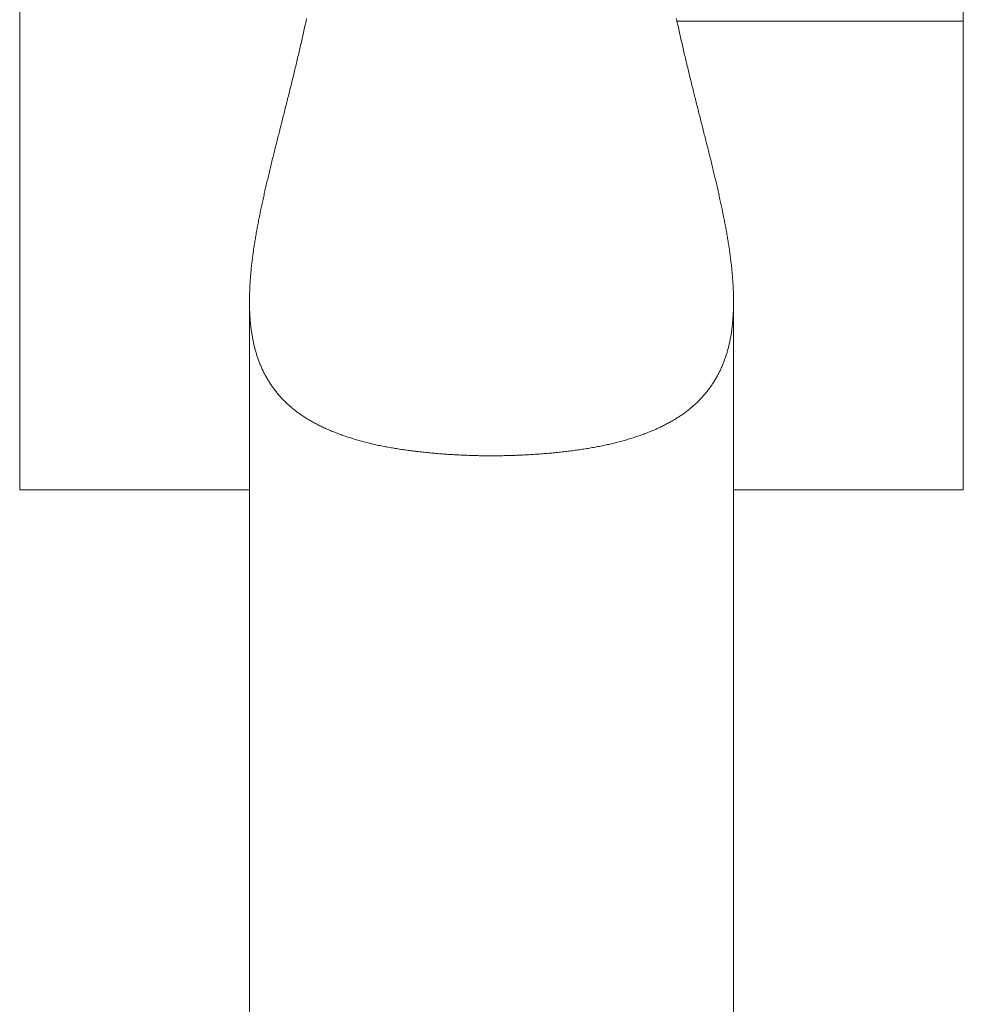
# Model space of a CAD drawing. Header units: millimetres. Extents: x 204754 to 499005, y -178579 to -103222.
# Tile 79 of 178: x 267032 to 267102, y -131184 to -131111. Entities that reach past the tile are written whole.
import ezdxf

# ---------------------------------------------------------------- set-up
doc = ezdxf.new("R2010")
doc.units = ezdxf.units.MM
doc.header["$MEASUREMENT"] = 0
doc.layers.get('0').update_dxf_attribs({"color": 252, "lineweight": 5})
doc.layers.add('P-SANR-FIXT_Nr_pióra__47', color=252, linetype='Continuous', lineweight=5)

# ---------------------------------------------------------------- blocks, each defined once
blk = doc.blocks.new('podkład 20251118')
at = {"layer": 'P-SANR-FIXT_Nr_pióra__47', "color": 252, "linetype": 'Continuous', "lineweight": 5}
for p, q in [((267031.78, -131145.698), (267031.78, -131054.269)), ((267101.96, -131054.269), (267101.96, -131145.698)), ((267101.96, -131054.269), (267101.96, -131110.853)), ((267053.121, -131110.651), (267053.079, -131110.853)), ((267080.662, -131110.853), (267080.62, -131110.651)), ((267031.78, -131110.853), (267031.78, -131145.698)), ((267052.945, -131111.459), (267052.972, -131111.338)), ((267052.972, -131111.338), (267052.999, -131111.217)), ((267052.999, -131111.217), (267053.026, -131111.096)), ((267053.026, -131111.096), (267053.052, -131110.974)), ((267053.052, -131110.974), (267053.079, -131110.853)), ((267101.96, -131110.853), (267080.662, -131110.853)), ((267080.662, -131110.853), (267080.688, -131110.974)), ((267080.688, -131110.974), (267080.715, -131111.096)), ((267080.715, -131111.096), (267080.742, -131111.217)), ((267080.742, -131111.217), (267080.768, -131111.338)), ((267080.768, -131111.338), (267080.795, -131111.459)), ((267101.96, -131145.698), (267101.96, -131110.853)), ((267052.783, -131112.183), (267052.81, -131112.062)), ((267052.81, -131112.062), (267052.837, -131111.942)), ((267052.837, -131111.942), (267052.864, -131111.822)), ((267052.864, -131111.822), (267052.891, -131111.701)), ((267052.891, -131111.701), (267052.918, -131111.58)), ((267052.918, -131111.58), (267052.945, -131111.459)), ((267080.795, -131111.459), (267080.822, -131111.58)), ((267080.822, -131111.58), (267080.849, -131111.701)), ((267080.849, -131111.701), (267080.876, -131111.822)), ((267080.876, -131111.822), (267080.903, -131111.942)), ((267080.903, -131111.942), (267080.931, -131112.062)), ((267080.931, -131112.062), (267080.958, -131112.183)), ((267052.617, -131112.901), (267052.645, -131112.782)), ((267052.645, -131112.782), (267052.673, -131112.662)), ((267052.673, -131112.662), (267052.7, -131112.543)), ((267052.7, -131112.543), (267052.728, -131112.423)), ((267052.728, -131112.423), (267052.755, -131112.303)), ((267052.755, -131112.303), (267052.783, -131112.183)), ((267080.958, -131112.183), (267080.985, -131112.303)), ((267080.985, -131112.303), (267081.013, -131112.423)), ((267081.013, -131112.423), (267081.04, -131112.543)), ((267081.04, -131112.543), (267081.068, -131112.662)), ((267081.068, -131112.662), (267081.096, -131112.782)), ((267081.096, -131112.782), (267081.123, -131112.901)), ((267052.449, -131113.615), (267052.477, -131113.497)), ((267052.477, -131113.497), (267052.505, -131113.378)), ((267052.505, -131113.378), (267052.533, -131113.259)), ((267052.533, -131113.259), (267052.561, -131113.14)), ((267052.561, -131113.14), (267052.589, -131113.021)), ((267052.589, -131113.021), (267052.617, -131112.901)), ((267081.123, -131112.901), (267081.151, -131113.021)), ((267081.151, -131113.021), (267081.179, -131113.14)), ((267081.179, -131113.14), (267081.207, -131113.259)), ((267081.207, -131113.259), (267081.235, -131113.378)), ((267081.235, -131113.378), (267081.263, -131113.497)), ((267081.263, -131113.497), (267081.291, -131113.615)), ((267052.251, -131114.443), (267052.279, -131114.325)), ((267052.279, -131114.325), (267052.308, -131114.207)), ((267052.308, -131114.207), (267052.336, -131114.089)), ((267052.336, -131114.089), (267052.365, -131113.971)), ((267052.365, -131113.971), (267052.393, -131113.852)), ((267052.393, -131113.852), (267052.421, -131113.734)), ((267052.421, -131113.734), (267052.449, -131113.615)), ((267081.291, -131113.615), (267081.319, -131113.734)), ((267081.319, -131113.734), (267081.348, -131113.852)), ((267081.348, -131113.852), (267081.376, -131113.971)), ((267081.376, -131113.971), (267081.404, -131114.089)), ((267081.404, -131114.089), (267081.433, -131114.207)), ((267081.433, -131114.207), (267081.461, -131114.325)), ((267081.461, -131114.325), (267081.489, -131114.443)), ((267052.079, -131115.147), (267052.108, -131115.03)), ((267052.108, -131115.03), (267052.137, -131114.913)), ((267052.137, -131114.913), (267052.165, -131114.795)), ((267052.165, -131114.795), (267052.194, -131114.678)), ((267052.194, -131114.678), (267052.222, -131114.56)), ((267052.222, -131114.56), (267052.251, -131114.443)), ((267081.489, -131114.443), (267081.518, -131114.56)), ((267081.518, -131114.56), (267081.547, -131114.678)), ((267081.547, -131114.678), (267081.575, -131114.795)), ((267081.575, -131114.795), (267081.604, -131114.913)), ((267081.604, -131114.913), (267081.632, -131115.03)), ((267081.632, -131115.03), (267081.661, -131115.147)), ((267051.907, -131115.846), (267051.936, -131115.73)), ((267051.936, -131115.73), (267051.964, -131115.614)), ((267051.964, -131115.614), (267051.993, -131115.497)), ((267051.993, -131115.497), (267052.022, -131115.38)), ((267052.022, -131115.38), (267052.051, -131115.264)), ((267052.051, -131115.264), (267052.079, -131115.147)), ((267081.661, -131115.147), (267081.69, -131115.264)), ((267081.69, -131115.264), (267081.718, -131115.38)), ((267081.718, -131115.38), (267081.747, -131115.497)), ((267081.747, -131115.497), (267081.776, -131115.614)), ((267081.776, -131115.614), (267081.805, -131115.73)), ((267081.805, -131115.73), (267081.834, -131115.846)), ((267051.733, -131116.542), (267051.762, -131116.426)), ((267051.762, -131116.426), (267051.791, -131116.311)), ((267051.791, -131116.311), (267051.82, -131116.195)), ((267051.82, -131116.195), (267051.849, -131116.079)), ((267051.849, -131116.079), (267051.878, -131115.963)), ((267051.878, -131115.963), (267051.907, -131115.846)), ((267081.834, -131115.846), (267081.863, -131115.963)), ((267081.863, -131115.963), (267081.891, -131116.079)), ((267081.891, -131116.079), (267081.92, -131116.195)), ((267081.92, -131116.195), (267081.949, -131116.311)), ((267081.949, -131116.311), (267081.978, -131116.426)), ((267081.978, -131116.426), (267082.007, -131116.542)), ((267051.531, -131117.348), (267051.56, -131117.233)), ((267051.56, -131117.233), (267051.589, -131117.118)), ((267051.589, -131117.118), (267051.618, -131117.003)), ((267051.618, -131117.003), (267051.647, -131116.888)), ((267051.647, -131116.888), (267051.676, -131116.773)), ((267051.676, -131116.773), (267051.705, -131116.657)), ((267051.705, -131116.657), (267051.733, -131116.542)), ((267082.007, -131116.542), (267082.036, -131116.657)), ((267082.036, -131116.657), (267082.065, -131116.773)), ((267082.065, -131116.773), (267082.094, -131116.888)), ((267082.094, -131116.888), (267082.123, -131117.003)), ((267082.123, -131117.003), (267082.152, -131117.118)), ((267082.152, -131117.118), (267082.181, -131117.233)), ((267082.181, -131117.233), (267082.209, -131117.348)), ((267051.358, -131118.034), (267051.387, -131117.92)), ((267051.387, -131117.92), (267051.415, -131117.806)), ((267051.415, -131117.806), (267051.444, -131117.691)), ((267051.444, -131117.691), (267051.473, -131117.577)), ((267051.473, -131117.577), (267051.502, -131117.462)), ((267051.502, -131117.462), (267051.531, -131117.348)), ((267082.209, -131117.348), (267082.238, -131117.462)), ((267082.238, -131117.462), (267082.267, -131117.577)), ((267082.267, -131117.577), (267082.296, -131117.691)), ((267082.296, -131117.691), (267082.325, -131117.806)), ((267082.325, -131117.806), (267082.354, -131117.92)), ((267082.354, -131117.92), (267082.383, -131118.034)), ((267051.156, -131118.829), (267051.185, -131118.716)), ((267051.185, -131118.716), (267051.214, -131118.603)), ((267051.214, -131118.603), (267051.242, -131118.489)), ((267051.242, -131118.489), (267051.271, -131118.375)), ((267051.271, -131118.375), (267051.3, -131118.262)), ((267051.3, -131118.262), (267051.329, -131118.148)), ((267051.329, -131118.148), (267051.358, -131118.034)), ((267082.383, -131118.034), (267082.412, -131118.148)), ((267082.412, -131118.148), (267082.44, -131118.262)), ((267082.44, -131118.262), (267082.469, -131118.375)), ((267082.469, -131118.375), (267082.498, -131118.489)), ((267082.498, -131118.489), (267082.527, -131118.603)), ((267082.527, -131118.603), (267082.555, -131118.716)), ((267082.555, -131118.716), (267082.584, -131118.829)), ((267050.985, -131119.506), (267051.014, -131119.394)), ((267051.014, -131119.394), (267051.042, -131119.281)), ((267051.042, -131119.281), (267051.071, -131119.168)), ((267051.071, -131119.168), (267051.099, -131119.055)), ((267051.099, -131119.055), (267051.128, -131118.942)), ((267051.128, -131118.942), (267051.156, -131118.829)), ((267082.584, -131118.829), (267082.613, -131118.942)), ((267082.613, -131118.942), (267082.641, -131119.055)), ((267082.641, -131119.055), (267082.67, -131119.168)), ((267082.67, -131119.168), (267082.698, -131119.281)), ((267082.698, -131119.281), (267082.727, -131119.394)), ((267082.727, -131119.394), (267082.755, -131119.506)), ((267050.788, -131120.291), (267050.816, -131120.179)), ((267050.816, -131120.179), (267050.844, -131120.067)), ((267050.844, -131120.067), (267050.872, -131119.955)), ((267050.872, -131119.955), (267050.9, -131119.843)), ((267050.9, -131119.843), (267050.928, -131119.731)), ((267050.928, -131119.731), (267050.957, -131119.619)), ((267050.957, -131119.619), (267050.985, -131119.506)), ((267082.755, -131119.506), (267082.784, -131119.619)), ((267082.784, -131119.619), (267082.812, -131119.731)), ((267082.812, -131119.731), (267082.84, -131119.843)), ((267082.84, -131119.843), (267082.868, -131119.955)), ((267082.868, -131119.955), (267082.897, -131120.067)), ((267082.897, -131120.067), (267082.925, -131120.179)), ((267082.925, -131120.179), (267082.953, -131120.291)), ((267050.622, -131120.958), (267050.649, -131120.847)), ((267050.649, -131120.847), (267050.677, -131120.736)), ((267050.677, -131120.736), (267050.704, -131120.625)), ((267050.704, -131120.625), (267050.732, -131120.514)), ((267050.732, -131120.514), (267050.76, -131120.402)), ((267050.76, -131120.402), (267050.788, -131120.291)), ((267082.953, -131120.291), (267082.98, -131120.402)), ((267082.98, -131120.402), (267083.008, -131120.514)), ((267083.008, -131120.514), (267083.036, -131120.625)), ((267083.036, -131120.625), (267083.064, -131120.736)), ((267083.064, -131120.736), (267083.091, -131120.847)), ((267083.091, -131120.847), (267083.119, -131120.958)), ((267050.432, -131121.73), (267050.459, -131121.62)), ((267050.459, -131121.62), (267050.486, -131121.51)), ((267050.486, -131121.51), (267050.513, -131121.4)), ((267050.513, -131121.4), (267050.54, -131121.29)), ((267050.54, -131121.29), (267050.567, -131121.179)), ((267050.567, -131121.179), (267050.594, -131121.069)), ((267050.594, -131121.069), (267050.622, -131120.958)), ((267083.119, -131120.958), (267083.146, -131121.069)), ((267083.146, -131121.069), (267083.173, -131121.179)), ((267083.173, -131121.179), (267083.2, -131121.29)), ((267083.2, -131121.29), (267083.228, -131121.4)), ((267083.228, -131121.4), (267083.255, -131121.51)), ((267083.255, -131121.51), (267083.281, -131121.62)), ((267083.281, -131121.62), (267083.308, -131121.73)), ((267050.274, -131122.386), (267050.3, -131122.277)), ((267050.3, -131122.277), (267050.327, -131122.168)), ((267050.327, -131122.168), (267050.353, -131122.059)), ((267050.353, -131122.059), (267050.379, -131121.949)), ((267050.379, -131121.949), (267050.406, -131121.84)), ((267050.406, -131121.84), (267050.432, -131121.73)), ((267083.308, -131121.73), (267083.335, -131121.84)), ((267083.335, -131121.84), (267083.361, -131121.949)), ((267083.361, -131121.949), (267083.388, -131122.059)), ((267083.388, -131122.059), (267083.414, -131122.168)), ((267083.414, -131122.168), (267083.44, -131122.277)), ((267083.44, -131122.277), (267083.466, -131122.386)), ((267050.096, -131123.145), (267050.121, -131123.037)), ((267050.121, -131123.037), (267050.147, -131122.929)), ((267050.147, -131122.929), (267050.172, -131122.821)), ((267050.172, -131122.821), (267050.197, -131122.712)), ((267050.197, -131122.712), (267050.223, -131122.604)), ((267050.223, -131122.604), (267050.249, -131122.495)), ((267050.249, -131122.495), (267050.274, -131122.386)), ((267083.466, -131122.386), (267083.492, -131122.495)), ((267083.492, -131122.495), (267083.518, -131122.604)), ((267083.518, -131122.604), (267083.543, -131122.712)), ((267083.543, -131122.712), (267083.569, -131122.821)), ((267083.569, -131122.821), (267083.594, -131122.929)), ((267083.594, -131122.929), (267083.619, -131123.037)), ((267083.619, -131123.037), (267083.644, -131123.145)), ((267049.926, -131123.896), (267049.95, -131123.789)), ((267049.95, -131123.789), (267049.974, -131123.682)), ((267049.974, -131123.682), (267049.998, -131123.575)), ((267049.998, -131123.575), (267050.022, -131123.468)), ((267050.022, -131123.468), (267050.047, -131123.36)), ((267050.047, -131123.36), (267050.072, -131123.253)), ((267050.072, -131123.253), (267050.096, -131123.145)), ((267083.644, -131123.145), (267083.669, -131123.253)), ((267083.669, -131123.253), (267083.694, -131123.36)), ((267083.694, -131123.36), (267083.718, -131123.468)), ((267083.718, -131123.468), (267083.742, -131123.575)), ((267083.742, -131123.575), (267083.767, -131123.682)), ((267083.767, -131123.682), (267083.791, -131123.789)), ((267083.791, -131123.789), (267083.814, -131123.896)), ((267049.764, -131124.639), (267049.787, -131124.533)), ((267049.787, -131124.533), (267049.81, -131124.427)), ((267049.81, -131124.427), (267049.833, -131124.321)), ((267049.833, -131124.321), (267049.856, -131124.215)), ((267049.856, -131124.215), (267049.879, -131124.109)), ((267049.879, -131124.109), (267049.902, -131124.002)), ((267049.902, -131124.002), (267049.926, -131123.896)), ((267083.814, -131123.896), (267083.838, -131124.002)), ((267083.838, -131124.002), (267083.861, -131124.109)), ((267083.861, -131124.109), (267083.885, -131124.215)), ((267083.885, -131124.215), (267083.908, -131124.321)), ((267083.908, -131124.321), (267083.931, -131124.427)), ((267083.931, -131124.427), (267083.953, -131124.533)), ((267083.953, -131124.533), (267083.976, -131124.639)), ((267049.613, -131125.373), (267049.634, -131125.269)), ((267049.634, -131125.269), (267049.655, -131125.164)), ((267049.655, -131125.164), (267049.676, -131125.059)), ((267049.676, -131125.059), (267049.698, -131124.955)), ((267049.698, -131124.955), (267049.72, -131124.849)), ((267049.72, -131124.849), (267049.742, -131124.744)), ((267049.742, -131124.744), (267049.764, -131124.639)), ((267083.976, -131124.639), (267083.998, -131124.744)), ((267083.998, -131124.744), (267084.02, -131124.849)), ((267084.02, -131124.849), (267084.042, -131124.955)), ((267084.042, -131124.955), (267084.064, -131125.059)), ((267084.064, -131125.059), (267084.085, -131125.164)), ((267084.085, -131125.164), (267084.107, -131125.269)), ((267084.107, -131125.269), (267084.128, -131125.373)), ((267049.472, -131126.099), (267049.491, -131125.996)), ((267049.491, -131125.996), (267049.511, -131125.892)), ((267049.511, -131125.892), (267049.531, -131125.789)), ((267049.531, -131125.789), (267049.551, -131125.685)), ((267049.551, -131125.685), (267049.571, -131125.581)), ((267049.571, -131125.581), (267049.592, -131125.477)), ((267049.592, -131125.477), (267049.613, -131125.373)), ((267084.128, -131125.373), (267084.149, -131125.477)), ((267084.149, -131125.477), (267084.169, -131125.581)), ((267084.169, -131125.581), (267084.19, -131125.685)), ((267084.19, -131125.685), (267084.21, -131125.789)), ((267084.21, -131125.789), (267084.23, -131125.892)), ((267084.23, -131125.892), (267084.249, -131125.996)), ((267084.249, -131125.996), (267084.269, -131126.099)), ((267049.343, -131126.816), (267049.36, -131126.714)), ((267049.36, -131126.714), (267049.378, -131126.612)), ((267049.378, -131126.612), (267049.396, -131126.51)), ((267049.396, -131126.51), (267049.415, -131126.407)), ((267049.415, -131126.407), (267049.434, -131126.305)), ((267049.434, -131126.305), (267049.452, -131126.202)), ((267049.452, -131126.202), (267049.472, -131126.099)), ((267084.269, -131126.099), (267084.288, -131126.202)), ((267084.288, -131126.202), (267084.307, -131126.305)), ((267084.307, -131126.305), (267084.326, -131126.407)), ((267084.326, -131126.407), (267084.344, -131126.51)), ((267084.344, -131126.51), (267084.362, -131126.612)), ((267084.362, -131126.612), (267084.38, -131126.714)), ((267084.38, -131126.714), (267084.398, -131126.816)), ((267049.227, -131127.524), (267049.242, -131127.424)), ((267049.242, -131127.424), (267049.258, -131127.323)), ((267049.258, -131127.323), (267049.275, -131127.222)), ((267049.275, -131127.222), (267049.291, -131127.121)), ((267049.291, -131127.121), (267049.308, -131127.019)), ((267049.308, -131127.019), (267049.325, -131126.918)), ((267049.325, -131126.918), (267049.343, -131126.816)), ((267084.398, -131126.816), (267084.415, -131126.918)), ((267084.415, -131126.918), (267084.432, -131127.019)), ((267084.432, -131127.019), (267084.449, -131127.121)), ((267084.449, -131127.121), (267084.466, -131127.222)), ((267084.466, -131127.222), (267084.482, -131127.323)), ((267084.482, -131127.323), (267084.498, -131127.424)), ((267084.498, -131127.424), (267084.514, -131127.524)), ((267049.112, -131128.324), (267049.125, -131128.224)), ((267049.125, -131128.224), (267049.139, -131128.125)), ((267049.139, -131128.125), (267049.153, -131128.025)), ((267049.153, -131128.025), (267049.167, -131127.925)), ((267049.167, -131127.925), (267049.181, -131127.825)), ((267049.181, -131127.825), (267049.196, -131127.725)), ((267049.196, -131127.725), (267049.211, -131127.625)), ((267049.211, -131127.625), (267049.227, -131127.524)), ((267084.514, -131127.524), (267084.529, -131127.625)), ((267084.529, -131127.625), (267084.544, -131127.725)), ((267084.544, -131127.725), (267084.559, -131127.825)), ((267084.559, -131127.825), (267084.574, -131127.925)), ((267084.574, -131127.925), (267084.588, -131128.025)), ((267084.588, -131128.025), (267084.602, -131128.125)), ((267084.602, -131128.125), (267084.615, -131128.224)), ((267084.615, -131128.224), (267084.629, -131128.324)), ((267049.028, -131129.014), (267049.039, -131128.916)), ((267049.039, -131128.916), (267049.05, -131128.818)), ((267049.05, -131128.818), (267049.062, -131128.719)), ((267049.062, -131128.719), (267049.074, -131128.621)), ((267049.074, -131128.621), (267049.086, -131128.522)), ((267049.086, -131128.522), (267049.099, -131128.423)), ((267049.099, -131128.423), (267049.112, -131128.324)), ((267084.629, -131128.324), (267084.642, -131128.423)), ((267084.642, -131128.423), (267084.654, -131128.522)), ((267084.654, -131128.522), (267084.667, -131128.621)), ((267084.667, -131128.621), (267084.679, -131128.719)), ((267084.679, -131128.719), (267084.69, -131128.818)), ((267084.69, -131128.818), (267084.702, -131128.916)), ((267084.702, -131128.916), (267084.713, -131129.014)), ((267048.952, -131129.793), (267048.961, -131129.697)), ((267048.961, -131129.697), (267048.969, -131129.6)), ((267048.969, -131129.6), (267048.978, -131129.502)), ((267048.978, -131129.502), (267048.987, -131129.405)), ((267048.987, -131129.405), (267048.997, -131129.308)), ((267048.997, -131129.308), (267049.007, -131129.21)), ((267049.007, -131129.21), (267049.017, -131129.112)), ((267049.017, -131129.112), (267049.028, -131129.014)), ((267084.713, -131129.014), (267084.723, -131129.112)), ((267084.723, -131129.112), (267084.734, -131129.21)), ((267084.734, -131129.21), (267084.744, -131129.308)), ((267084.744, -131129.308), (267084.753, -131129.405)), ((267084.753, -131129.405), (267084.762, -131129.502)), ((267084.762, -131129.502), (267084.771, -131129.6)), ((267084.771, -131129.6), (267084.78, -131129.697)), ((267084.78, -131129.697), (267084.788, -131129.793)), ((267048.906, -131130.466), (267048.911, -131130.371)), ((267048.911, -131130.371), (267048.917, -131130.275)), ((267048.917, -131130.275), (267048.923, -131130.179)), ((267048.923, -131130.179), (267048.93, -131130.083)), ((267048.93, -131130.083), (267048.937, -131129.986)), ((267048.937, -131129.986), (267048.945, -131129.89)), ((267048.945, -131129.89), (267048.952, -131129.793)), ((267084.788, -131129.793), (267084.796, -131129.89)), ((267084.796, -131129.89), (267084.803, -131129.986)), ((267084.803, -131129.986), (267084.81, -131130.083)), ((267084.81, -131130.083), (267084.817, -131130.179)), ((267084.817, -131130.179), (267084.823, -131130.275)), ((267084.823, -131130.275), (267084.829, -131130.371)), ((267084.829, -131130.371), (267084.835, -131130.466)), ((267048.876, -131131.226), (267048.878, -131131.132)), ((267048.878, -131131.132), (267048.881, -131131.037)), ((267048.881, -131131.037), (267048.884, -131130.942)), ((267048.884, -131130.942), (267048.887, -131130.847)), ((267048.887, -131130.847), (267048.891, -131130.752)), ((267048.891, -131130.752), (267048.896, -131130.657)), ((267048.896, -131130.657), (267048.9, -131130.562)), ((267048.9, -131130.562), (267048.906, -131130.466)), ((267084.835, -131130.466), (267084.84, -131130.562)), ((267084.84, -131130.562), (267084.845, -131130.657)), ((267084.845, -131130.657), (267084.849, -131130.752)), ((267084.849, -131130.752), (267084.853, -131130.847)), ((267084.853, -131130.847), (267084.857, -131130.942)), ((267084.857, -131130.942), (267084.86, -131131.037)), ((267084.86, -131131.037), (267084.863, -131131.132)), ((267084.863, -131131.132), (267084.865, -131131.226)), ((267048.87, -131131.602), (267048.871, -131131.508)), ((267048.87, -131131.695), (267048.87, -131131.602)), ((267048.87, -131131.695), (267048.87, -131711.695)), ((267048.87, -131131.78), (267048.87, -131131.695)), ((267048.871, -131131.865), (267048.87, -131131.78)), ((267048.871, -131131.508), (267048.872, -131131.414)), ((267048.872, -131131.95), (267048.871, -131131.865)), ((267048.872, -131131.414), (267048.874, -131131.32)), ((267048.874, -131131.32), (267048.876, -131131.226)), ((267084.865, -131131.226), (267084.867, -131131.32)), ((267084.867, -131131.32), (267084.868, -131131.414)), ((267084.868, -131131.414), (267084.869, -131131.508)), ((267084.869, -131131.508), (267084.87, -131131.602)), ((267084.87, -131131.864), (267084.869, -131131.948)), ((267084.87, -131131.602), (267084.87, -131131.695)), ((267084.87, -131131.695), (267084.87, -131711.695)), ((267084.87, -131131.695), (267084.87, -131131.78)), ((267084.87, -131131.78), (267084.87, -131131.864)), ((267048.873, -131132.034), (267048.872, -131131.95)), ((267048.875, -131132.117), (267048.873, -131132.034)), ((267048.877, -131132.201), (267048.875, -131132.117)), ((267048.879, -131132.284), (267048.877, -131132.201)), ((267048.882, -131132.367), (267048.879, -131132.284)), ((267048.885, -131132.449), (267048.882, -131132.367)), ((267048.889, -131132.532), (267048.885, -131132.449)), ((267048.893, -131132.614), (267048.889, -131132.532)), ((267048.897, -131132.695), (267048.893, -131132.614)), ((267084.848, -131132.609), (267084.844, -131132.69)), ((267084.852, -131132.527), (267084.848, -131132.609)), ((267084.856, -131132.445), (267084.852, -131132.527)), ((267084.859, -131132.363), (267084.856, -131132.445)), ((267084.861, -131132.281), (267084.859, -131132.363)), ((267084.864, -131132.198), (267084.861, -131132.281)), ((267084.866, -131132.115), (267084.864, -131132.198)), ((267084.867, -131132.032), (267084.866, -131132.115)), ((267084.869, -131131.948), (267084.867, -131132.032)), ((267048.902, -131132.777), (267048.897, -131132.695)), ((267048.907, -131132.858), (267048.902, -131132.777)), ((267048.913, -131132.938), (267048.907, -131132.858)), ((267048.919, -131133.019), (267048.913, -131132.938)), ((267048.925, -131133.099), (267048.919, -131133.019)), ((267048.932, -131133.179), (267048.925, -131133.099)), ((267048.939, -131133.259), (267048.932, -131133.179)), ((267048.946, -131133.338), (267048.939, -131133.259)), ((267048.954, -131133.417), (267048.946, -131133.338)), ((267084.796, -131133.329), (267084.788, -131133.408)), ((267084.803, -131133.25), (267084.796, -131133.329)), ((267084.81, -131133.171), (267084.803, -131133.25)), ((267084.817, -131133.091), (267084.81, -131133.171)), ((267084.823, -131133.012), (267084.817, -131133.091)), ((267084.829, -131132.932), (267084.823, -131133.012)), ((267084.834, -131132.851), (267084.829, -131132.932)), ((267084.839, -131132.771), (267084.834, -131132.851)), ((267084.844, -131132.69), (267084.839, -131132.771)), ((267048.963, -131133.495), (267048.954, -131133.417)), ((267048.972, -131133.574), (267048.963, -131133.495)), ((267048.981, -131133.652), (267048.972, -131133.574)), ((267048.991, -131133.73), (267048.981, -131133.652)), ((267049.001, -131133.807), (267048.991, -131133.73)), ((267049.011, -131133.885), (267049.001, -131133.807)), ((267049.022, -131133.961), (267049.011, -131133.885)), ((267049.034, -131134.038), (267049.022, -131133.961)), ((267049.046, -131134.114), (267049.034, -131134.038)), ((267084.709, -131134.026), (267084.698, -131134.102)), ((267084.721, -131133.949), (267084.709, -131134.026)), ((267084.732, -131133.873), (267084.721, -131133.949)), ((267084.742, -131133.796), (267084.732, -131133.873)), ((267084.752, -131133.719), (267084.742, -131133.796)), ((267084.761, -131133.641), (267084.752, -131133.719)), ((267084.771, -131133.564), (267084.761, -131133.641)), ((267084.779, -131133.486), (267084.771, -131133.564)), ((267084.788, -131133.408), (267084.779, -131133.486)), ((267049.058, -131134.19), (267049.046, -131134.114)), ((267049.071, -131134.266), (267049.058, -131134.19)), ((267049.084, -131134.342), (267049.071, -131134.266)), ((267049.098, -131134.417), (267049.084, -131134.342)), ((267049.112, -131134.492), (267049.098, -131134.417)), ((267049.126, -131134.566), (267049.112, -131134.492)), ((267049.142, -131134.641), (267049.126, -131134.566)), ((267049.157, -131134.715), (267049.142, -131134.641)), ((267049.173, -131134.788), (267049.157, -131134.715)), ((267049.189, -131134.862), (267049.173, -131134.788)), ((267084.572, -131134.773), (267084.555, -131134.846)), ((267084.588, -131134.7), (267084.572, -131134.773)), ((267084.603, -131134.626), (267084.588, -131134.7)), ((267084.618, -131134.552), (267084.603, -131134.626)), ((267084.632, -131134.477), (267084.618, -131134.552)), ((267084.646, -131134.403), (267084.632, -131134.477)), ((267084.66, -131134.328), (267084.646, -131134.403)), ((267084.673, -131134.253), (267084.66, -131134.328)), ((267084.685, -131134.177), (267084.673, -131134.253)), ((267084.698, -131134.102), (267084.685, -131134.177)), ((267049.206, -131134.935), (267049.189, -131134.862)), ((267049.224, -131135.008), (267049.206, -131134.935)), ((267049.242, -131135.08), (267049.224, -131135.008)), ((267049.26, -131135.153), (267049.242, -131135.08)), ((267049.279, -131135.225), (267049.26, -131135.153)), ((267049.298, -131135.296), (267049.279, -131135.225)), ((267049.318, -131135.368), (267049.298, -131135.296)), ((267049.338, -131135.439), (267049.318, -131135.368)), ((267049.359, -131135.51), (267049.338, -131135.439)), ((267049.38, -131135.58), (267049.359, -131135.51)), ((267084.387, -131135.493), (267084.366, -131135.563)), ((267084.408, -131135.422), (267084.387, -131135.493)), ((267084.428, -131135.351), (267084.408, -131135.422)), ((267084.448, -131135.28), (267084.428, -131135.351)), ((267084.467, -131135.208), (267084.448, -131135.28)), ((267084.486, -131135.136), (267084.467, -131135.208)), ((267084.504, -131135.064), (267084.486, -131135.136)), ((267084.521, -131134.992), (267084.504, -131135.064)), ((267084.539, -131134.919), (267084.521, -131134.992)), ((267084.555, -131134.846), (267084.539, -131134.919)), ((267049.402, -131135.65), (267049.38, -131135.58)), ((267049.424, -131135.72), (267049.402, -131135.65)), ((267049.447, -131135.79), (267049.424, -131135.72)), ((267049.47, -131135.86), (267049.447, -131135.79)), ((267049.494, -131135.929), (267049.47, -131135.86)), ((267049.519, -131135.998), (267049.494, -131135.929)), ((267049.543, -131136.066), (267049.519, -131135.998)), ((267049.569, -131136.135), (267049.543, -131136.066)), ((267049.595, -131136.203), (267049.569, -131136.135)), ((267049.621, -131136.27), (267049.595, -131136.203)), ((267049.648, -131136.338), (267049.621, -131136.27)), ((267084.126, -131136.253), (267084.099, -131136.321)), ((267084.153, -131136.186), (267084.126, -131136.253)), ((267084.178, -131136.117), (267084.153, -131136.186)), ((267084.204, -131136.049), (267084.178, -131136.117)), ((267084.228, -131135.98), (267084.204, -131136.049)), ((267084.253, -131135.912), (267084.228, -131135.98)), ((267084.276, -131135.842), (267084.253, -131135.912)), ((267084.3, -131135.773), (267084.276, -131135.842)), ((267084.322, -131135.703), (267084.3, -131135.773)), ((267084.344, -131135.633), (267084.322, -131135.703)), ((267084.366, -131135.563), (267084.344, -131135.633)), ((267049.675, -131136.405), (267049.648, -131136.338)), ((267049.703, -131136.472), (267049.675, -131136.405)), ((267049.732, -131136.538), (267049.703, -131136.472)), ((267049.761, -131136.605), (267049.732, -131136.538)), ((267049.791, -131136.671), (267049.761, -131136.605)), ((267049.821, -131136.737), (267049.791, -131136.671)), ((267049.851, -131136.802), (267049.821, -131136.737)), ((267049.883, -131136.867), (267049.851, -131136.802)), ((267049.914, -131136.932), (267049.883, -131136.867)), ((267049.947, -131136.997), (267049.914, -131136.932)), ((267049.979, -131137.061), (267049.947, -131136.997)), ((267083.801, -131136.982), (267083.769, -131137.046)), ((267083.834, -131136.917), (267083.801, -131136.982)), ((267083.865, -131136.852), (267083.834, -131136.917)), ((267083.897, -131136.786), (267083.865, -131136.852)), ((267083.927, -131136.721), (267083.897, -131136.786)), ((267083.957, -131136.655), (267083.927, -131136.721)), ((267083.987, -131136.589), (267083.957, -131136.655)), ((267084.016, -131136.522), (267083.987, -131136.589)), ((267084.044, -131136.455), (267084.016, -131136.522)), ((267084.072, -131136.388), (267084.044, -131136.455)), ((267084.099, -131136.321), (267084.072, -131136.388)), ((267050.013, -131137.125), (267049.979, -131137.061)), ((267050.047, -131137.189), (267050.013, -131137.125)), ((267050.081, -131137.253), (267050.047, -131137.189)), ((267050.117, -131137.316), (267050.081, -131137.253)), ((267050.152, -131137.379), (267050.117, -131137.316)), ((267050.189, -131137.442), (267050.152, -131137.379)), ((267050.225, -131137.504), (267050.189, -131137.442)), ((267050.263, -131137.567), (267050.225, -131137.504)), ((267050.301, -131137.628), (267050.263, -131137.567)), ((267050.339, -131137.69), (267050.301, -131137.628)), ((267050.378, -131137.751), (267050.339, -131137.69)), ((267050.418, -131137.812), (267050.378, -131137.751)), ((267083.371, -131137.737), (267083.332, -131137.798)), ((267083.41, -131137.676), (267083.371, -131137.737)), ((267083.449, -131137.615), (267083.41, -131137.676)), ((267083.486, -131137.553), (267083.449, -131137.615)), ((267083.524, -131137.49), (267083.486, -131137.553)), ((267083.56, -131137.428), (267083.524, -131137.49)), ((267083.596, -131137.365), (267083.56, -131137.428)), ((267083.632, -131137.302), (267083.596, -131137.365)), ((267083.667, -131137.238), (267083.632, -131137.302)), ((267083.701, -131137.175), (267083.667, -131137.238)), ((267083.735, -131137.111), (267083.701, -131137.175)), ((267083.769, -131137.046), (267083.735, -131137.111)), ((267050.458, -131137.873), (267050.418, -131137.812)), ((267050.499, -131137.933), (267050.458, -131137.873)), ((267050.541, -131137.994), (267050.499, -131137.933)), ((267050.583, -131138.053), (267050.541, -131137.994)), ((267050.625, -131138.113), (267050.583, -131138.053)), ((267050.668, -131138.172), (267050.625, -131138.113)), ((267050.712, -131138.231), (267050.668, -131138.172)), ((267050.756, -131138.289), (267050.712, -131138.231)), ((267050.801, -131138.347), (267050.756, -131138.289)), ((267050.847, -131138.405), (267050.801, -131138.347)), ((267050.893, -131138.463), (267050.847, -131138.405)), ((267050.939, -131138.52), (267050.893, -131138.463)), ((267082.86, -131138.448), (267082.814, -131138.505)), ((267082.906, -131138.391), (267082.86, -131138.448)), ((267082.951, -131138.333), (267082.906, -131138.391)), ((267082.996, -131138.275), (267082.951, -131138.333)), ((267083.04, -131138.216), (267082.996, -131138.275)), ((267083.083, -131138.158), (267083.04, -131138.216)), ((267083.126, -131138.099), (267083.083, -131138.158)), ((267083.168, -131138.039), (267083.126, -131138.099)), ((267083.21, -131137.98), (267083.168, -131138.039)), ((267083.251, -131137.919), (267083.21, -131137.98)), ((267083.292, -131137.859), (267083.251, -131137.919)), ((267083.332, -131137.798), (267083.292, -131137.859)), ((267050.986, -131138.577), (267050.939, -131138.52)), ((267051.034, -131138.633), (267050.986, -131138.577)), ((267051.082, -131138.689), (267051.034, -131138.633)), ((267051.131, -131138.745), (267051.082, -131138.689)), ((267051.181, -131138.8), (267051.131, -131138.745)), ((267051.231, -131138.856), (267051.181, -131138.8)), ((267051.282, -131138.91), (267051.231, -131138.856)), ((267051.333, -131138.965), (267051.282, -131138.91)), ((267051.385, -131139.019), (267051.333, -131138.965)), ((267051.437, -131139.072), (267051.385, -131139.019)), ((267051.49, -131139.125), (267051.437, -131139.072)), ((267051.544, -131139.178), (267051.49, -131139.125)), ((267051.598, -131139.231), (267051.544, -131139.178)), ((267082.159, -131139.216), (267082.104, -131139.268)), ((267082.213, -131139.163), (267082.159, -131139.216)), ((267082.266, -131139.11), (267082.213, -131139.163)), ((267082.319, -131139.057), (267082.266, -131139.11)), ((267082.371, -131139.003), (267082.319, -131139.057)), ((267082.423, -131138.95), (267082.371, -131139.003)), ((267082.474, -131138.895), (267082.423, -131138.95)), ((267082.524, -131138.841), (267082.474, -131138.895)), ((267082.574, -131138.786), (267082.524, -131138.841)), ((267082.623, -131138.73), (267082.574, -131138.786)), ((267082.672, -131138.674), (267082.623, -131138.73)), ((267082.72, -131138.618), (267082.672, -131138.674)), ((267082.767, -131138.562), (267082.72, -131138.618)), ((267082.814, -131138.505), (267082.767, -131138.562)), ((267051.653, -131139.283), (267051.598, -131139.231)), ((267051.709, -131139.335), (267051.653, -131139.283)), ((267051.765, -131139.386), (267051.709, -131139.335)), ((267051.821, -131139.437), (267051.765, -131139.386)), ((267051.878, -131139.487), (267051.821, -131139.437)), ((267051.936, -131139.537), (267051.878, -131139.487)), ((267051.995, -131139.587), (267051.936, -131139.537)), ((267052.053, -131139.637), (267051.995, -131139.587)), ((267052.113, -131139.685), (267052.053, -131139.637)), ((267052.173, -131139.734), (267052.113, -131139.685)), ((267052.234, -131139.782), (267052.173, -131139.734)), ((267052.295, -131139.83), (267052.234, -131139.782)), ((267052.357, -131139.877), (267052.295, -131139.83)), ((267052.42, -131139.924), (267052.357, -131139.877)), ((267052.483, -131139.971), (267052.42, -131139.924)), ((267081.341, -131139.911), (267081.278, -131139.957)), ((267081.403, -131139.864), (267081.341, -131139.911)), ((267081.465, -131139.816), (267081.403, -131139.864)), ((267081.526, -131139.768), (267081.465, -131139.816)), ((267081.586, -131139.72), (267081.526, -131139.768)), ((267081.646, -131139.671), (267081.586, -131139.72)), ((267081.706, -131139.622), (267081.646, -131139.671)), ((267081.765, -131139.573), (267081.706, -131139.622)), ((267081.823, -131139.523), (267081.765, -131139.573)), ((267081.88, -131139.473), (267081.823, -131139.523)), ((267081.937, -131139.422), (267081.88, -131139.473)), ((267081.993, -131139.371), (267081.937, -131139.422)), ((267082.049, -131139.32), (267081.993, -131139.371)), ((267082.104, -131139.268), (267082.049, -131139.32)), ((267052.547, -131140.017), (267052.483, -131139.971)), ((267052.611, -131140.063), (267052.547, -131140.017)), ((267052.676, -131140.109), (267052.611, -131140.063)), ((267052.741, -131140.154), (267052.676, -131140.109)), ((267052.807, -131140.199), (267052.741, -131140.154)), ((267052.874, -131140.243), (267052.807, -131140.199)), ((267052.941, -131140.287), (267052.874, -131140.243)), ((267053.009, -131140.33), (267052.941, -131140.287)), ((267053.078, -131140.374), (267053.009, -131140.33)), ((267053.147, -131140.417), (267053.078, -131140.374)), ((267053.216, -131140.459), (267053.147, -131140.417)), ((267053.286, -131140.501), (267053.216, -131140.459)), ((267053.357, -131140.543), (267053.286, -131140.501)), ((267053.429, -131140.584), (267053.357, -131140.543)), ((267053.501, -131140.625), (267053.429, -131140.584)), ((267053.573, -131140.666), (267053.501, -131140.625)), ((267053.646, -131140.706), (267053.573, -131140.666)), ((267080.188, -131140.654), (267080.115, -131140.694)), ((267080.261, -131140.613), (267080.188, -131140.654)), ((267080.333, -131140.572), (267080.261, -131140.613)), ((267080.404, -131140.53), (267080.333, -131140.572)), ((267080.475, -131140.489), (267080.404, -131140.53)), ((267080.545, -131140.446), (267080.475, -131140.489)), ((267080.614, -131140.404), (267080.545, -131140.446)), ((267080.683, -131140.361), (267080.614, -131140.404)), ((267080.752, -131140.317), (267080.683, -131140.361)), ((267080.82, -131140.274), (267080.752, -131140.317)), ((267080.887, -131140.23), (267080.82, -131140.274)), ((267080.953, -131140.185), (267080.887, -131140.23)), ((267081.019, -131140.141), (267080.953, -131140.185)), ((267081.085, -131140.095), (267081.019, -131140.141)), ((267081.15, -131140.05), (267081.085, -131140.095)), ((267081.214, -131140.004), (267081.15, -131140.05)), ((267081.278, -131139.957), (267081.214, -131140.004)), ((267053.72, -131140.746), (267053.646, -131140.706)), ((267053.794, -131140.786), (267053.72, -131140.746)), ((267053.869, -131140.825), (267053.794, -131140.786)), ((267053.945, -131140.864), (267053.869, -131140.825)), ((267054.021, -131140.903), (267053.945, -131140.864)), ((267054.098, -131140.941), (267054.021, -131140.903)), ((267054.175, -131140.979), (267054.098, -131140.941)), ((267054.253, -131141.016), (267054.175, -131140.979)), ((267054.331, -131141.054), (267054.253, -131141.016)), ((267054.41, -131141.09), (267054.331, -131141.054)), ((267054.49, -131141.127), (267054.41, -131141.09)), ((267054.57, -131141.163), (267054.49, -131141.127)), ((267054.651, -131141.199), (267054.57, -131141.163)), ((267054.732, -131141.234), (267054.651, -131141.199)), ((267054.814, -131141.269), (267054.732, -131141.234)), ((267054.896, -131141.304), (267054.814, -131141.269)), ((267054.979, -131141.338), (267054.896, -131141.304)), ((267055.063, -131141.373), (267054.979, -131141.338)), ((267055.147, -131141.406), (267055.063, -131141.373)), ((267055.231, -131141.44), (267055.147, -131141.406)), ((267078.621, -131141.398), (267078.537, -131141.431)), ((267078.704, -131141.364), (267078.621, -131141.398)), ((267078.787, -131141.329), (267078.704, -131141.364)), ((267078.87, -131141.295), (267078.787, -131141.329)), ((267078.952, -131141.26), (267078.87, -131141.295)), ((267079.033, -131141.224), (267078.952, -131141.26)), ((267079.114, -131141.188), (267079.033, -131141.224)), ((267079.194, -131141.152), (267079.114, -131141.188)), ((267079.274, -131141.116), (267079.194, -131141.152)), ((267079.354, -131141.079), (267079.274, -131141.116)), ((267079.432, -131141.042), (267079.354, -131141.079)), ((267079.51, -131141.005), (267079.432, -131141.042)), ((267079.588, -131140.967), (267079.51, -131141.005)), ((267079.665, -131140.929), (267079.588, -131140.967)), ((267079.742, -131140.891), (267079.665, -131140.929)), ((267079.817, -131140.852), (267079.742, -131140.891)), ((267079.893, -131140.813), (267079.817, -131140.852)), ((267079.968, -131140.774), (267079.893, -131140.813)), ((267080.042, -131140.734), (267079.968, -131140.774)), ((267080.115, -131140.694), (267080.042, -131140.734)), ((267055.316, -131141.473), (267055.231, -131141.44)), ((267055.402, -131141.506), (267055.316, -131141.473)), ((267055.488, -131141.538), (267055.402, -131141.506)), ((267055.574, -131141.57), (267055.488, -131141.538)), ((267055.661, -131141.602), (267055.574, -131141.57)), ((267055.748, -131141.634), (267055.661, -131141.602)), ((267055.836, -131141.665), (267055.748, -131141.634)), ((267055.924, -131141.696), (267055.836, -131141.665)), ((267056.013, -131141.726), (267055.924, -131141.696)), ((267056.102, -131141.756), (267056.013, -131141.726)), ((267056.192, -131141.786), (267056.102, -131141.756)), ((267056.282, -131141.816), (267056.192, -131141.786)), ((267056.372, -131141.845), (267056.282, -131141.816)), ((267056.463, -131141.874), (267056.372, -131141.845)), ((267056.555, -131141.903), (267056.463, -131141.874)), ((267056.646, -131141.931), (267056.555, -131141.903)), ((267056.739, -131141.959), (267056.646, -131141.931)), ((267056.831, -131141.986), (267056.739, -131141.959)), ((267056.924, -131142.014), (267056.831, -131141.986)), ((267057.018, -131142.041), (267056.924, -131142.014)), ((267057.112, -131142.067), (267057.018, -131142.041)), ((267057.206, -131142.093), (267057.112, -131142.067)), ((267057.301, -131142.119), (267057.206, -131142.093)), ((267057.397, -131142.144), (267057.301, -131142.119)), ((267057.493, -131142.17), (267057.397, -131142.144)), ((267076.37, -131142.136), (267076.274, -131142.161)), ((267076.466, -131142.111), (267076.37, -131142.136)), ((267076.561, -131142.085), (267076.466, -131142.111)), ((267076.656, -131142.059), (267076.561, -131142.085)), ((267076.75, -131142.033), (267076.656, -131142.059)), ((267076.844, -131142.006), (267076.75, -131142.033)), ((267076.937, -131141.979), (267076.844, -131142.006)), ((267077.03, -131141.951), (267076.937, -131141.979)), ((267077.123, -131141.924), (267077.03, -131141.951)), ((267077.215, -131141.895), (267077.123, -131141.924)), ((267077.306, -131141.867), (267077.215, -131141.895)), ((267077.397, -131141.838), (267077.306, -131141.867)), ((267077.488, -131141.809), (267077.397, -131141.838)), ((267077.578, -131141.779), (267077.488, -131141.809)), ((267077.667, -131141.749), (267077.578, -131141.779)), ((267077.757, -131141.719), (267077.667, -131141.749)), ((267077.845, -131141.688), (267077.757, -131141.719)), ((267077.933, -131141.658), (267077.845, -131141.688)), ((267078.021, -131141.626), (267077.933, -131141.658)), ((267078.108, -131141.595), (267078.021, -131141.626)), ((267078.195, -131141.563), (267078.108, -131141.595)), ((267078.281, -131141.53), (267078.195, -131141.563)), ((267078.367, -131141.498), (267078.281, -131141.53)), ((267078.452, -131141.465), (267078.367, -131141.498)), ((267078.537, -131141.431), (267078.452, -131141.465)), ((267057.589, -131142.194), (267057.493, -131142.17)), ((267057.686, -131142.219), (267057.589, -131142.194)), ((267057.783, -131142.243), (267057.686, -131142.219)), ((267057.881, -131142.266), (267057.783, -131142.243)), ((267057.979, -131142.289), (267057.881, -131142.266)), ((267058.077, -131142.312), (267057.979, -131142.289)), ((267058.176, -131142.335), (267058.077, -131142.312)), ((267058.276, -131142.357), (267058.176, -131142.335)), ((267058.376, -131142.379), (267058.276, -131142.357)), ((267058.476, -131142.4), (267058.376, -131142.379)), ((267058.577, -131142.421), (267058.476, -131142.4)), ((267058.678, -131142.442), (267058.577, -131142.421)), ((267058.78, -131142.462), (267058.678, -131142.442)), ((267058.882, -131142.482), (267058.78, -131142.462)), ((267058.984, -131142.502), (267058.882, -131142.482)), ((267059.087, -131142.521), (267058.984, -131142.502)), ((267059.19, -131142.54), (267059.087, -131142.521)), ((267059.294, -131142.559), (267059.19, -131142.54)), ((267059.398, -131142.577), (267059.294, -131142.559)), ((267059.502, -131142.595), (267059.398, -131142.577)), ((267059.607, -131142.613), (267059.502, -131142.595)), ((267059.712, -131142.63), (267059.607, -131142.613)), ((267059.817, -131142.647), (267059.712, -131142.63)), ((267059.923, -131142.664), (267059.817, -131142.647)), ((267060.029, -131142.681), (267059.923, -131142.664)), ((267060.135, -131142.697), (267060.029, -131142.681)), ((267060.242, -131142.713), (267060.135, -131142.697)), ((267060.348, -131142.728), (267060.242, -131142.713)), ((267060.456, -131142.744), (267060.348, -131142.728)), ((267060.563, -131142.759), (267060.456, -131142.744)), ((267060.671, -131142.773), (267060.563, -131142.759)), ((267060.779, -131142.788), (267060.671, -131142.773)), ((267060.888, -131142.802), (267060.779, -131142.788)), ((267060.996, -131142.816), (267060.888, -131142.802)), ((267061.105, -131142.829), (267060.996, -131142.816)), ((267061.214, -131142.843), (267061.105, -131142.829)), ((267061.324, -131142.856), (267061.214, -131142.843)), ((267061.433, -131142.869), (267061.324, -131142.856)), ((267061.543, -131142.881), (267061.433, -131142.869)), ((267061.653, -131142.893), (267061.543, -131142.881)), ((267072.233, -131142.879), (267072.123, -131142.892)), ((267072.343, -131142.867), (267072.233, -131142.879)), ((267072.452, -131142.854), (267072.343, -131142.867)), ((267072.561, -131142.841), (267072.452, -131142.854)), ((267072.67, -131142.827), (267072.561, -131142.841)), ((267072.779, -131142.813), (267072.67, -131142.827)), ((267072.887, -131142.799), (267072.779, -131142.813)), ((267072.995, -131142.785), (267072.887, -131142.799)), ((267073.103, -131142.77), (267072.995, -131142.785)), ((267073.211, -131142.755), (267073.103, -131142.77)), ((267073.318, -131142.74), (267073.211, -131142.755)), ((267073.425, -131142.725), (267073.318, -131142.74)), ((267073.531, -131142.709), (267073.425, -131142.725)), ((267073.638, -131142.693), (267073.531, -131142.709)), ((267073.744, -131142.676), (267073.638, -131142.693)), ((267073.849, -131142.659), (267073.744, -131142.676)), ((267073.955, -131142.642), (267073.849, -131142.659)), ((267074.059, -131142.625), (267073.955, -131142.642)), ((267074.164, -131142.607), (267074.059, -131142.625)), ((267074.268, -131142.589), (267074.164, -131142.607)), ((267074.372, -131142.571), (267074.268, -131142.589)), ((267074.476, -131142.552), (267074.372, -131142.571)), ((267074.579, -131142.533), (267074.476, -131142.552)), ((267074.682, -131142.514), (267074.579, -131142.533)), ((267074.784, -131142.495), (267074.682, -131142.514)), ((267074.886, -131142.475), (267074.784, -131142.495)), ((267074.988, -131142.455), (267074.886, -131142.475)), ((267075.089, -131142.434), (267074.988, -131142.455)), ((267075.19, -131142.413), (267075.089, -131142.434)), ((267075.291, -131142.392), (267075.19, -131142.413)), ((267075.391, -131142.37), (267075.291, -131142.392)), ((267075.491, -131142.348), (267075.391, -131142.37)), ((267075.59, -131142.326), (267075.491, -131142.348)), ((267075.689, -131142.304), (267075.59, -131142.326)), ((267075.788, -131142.281), (267075.689, -131142.304)), ((267075.886, -131142.257), (267075.788, -131142.281)), ((267075.983, -131142.234), (267075.886, -131142.257)), ((267076.081, -131142.21), (267075.983, -131142.234)), ((267076.178, -131142.186), (267076.081, -131142.21)), ((267076.274, -131142.161), (267076.178, -131142.186)), ((267061.764, -131142.905), (267061.653, -131142.893)), ((267061.874, -131142.917), (267061.764, -131142.905)), ((267061.985, -131142.929), (267061.874, -131142.917)), ((267062.096, -131142.94), (267061.985, -131142.929)), ((267062.207, -131142.951), (267062.096, -131142.94)), ((267062.319, -131142.962), (267062.207, -131142.951)), ((267062.43, -131142.973), (267062.319, -131142.962)), ((267062.542, -131142.983), (267062.43, -131142.973)), ((267062.654, -131142.993), (267062.542, -131142.983)), ((267062.766, -131143.003), (267062.654, -131142.993)), ((267062.878, -131143.012), (267062.766, -131143.003)), ((267062.991, -131143.022), (267062.878, -131143.012)), ((267063.103, -131143.031), (267062.991, -131143.022)), ((267063.216, -131143.039), (267063.103, -131143.031)), ((267063.329, -131143.048), (267063.216, -131143.039)), ((267063.442, -131143.056), (267063.329, -131143.048)), ((267063.556, -131143.064), (267063.442, -131143.056)), ((267063.669, -131143.072), (267063.556, -131143.064)), ((267063.783, -131143.079), (267063.669, -131143.072)), ((267063.896, -131143.086), (267063.783, -131143.079)), ((267064.01, -131143.093), (267063.896, -131143.086)), ((267064.124, -131143.1), (267064.01, -131143.093)), ((267064.238, -131143.106), (267064.124, -131143.1)), ((267064.352, -131143.112), (267064.238, -131143.106)), ((267064.467, -131143.118), (267064.352, -131143.112)), ((267064.581, -131143.124), (267064.467, -131143.118)), ((267064.696, -131143.129), (267064.581, -131143.124)), ((267064.81, -131143.134), (267064.696, -131143.129)), ((267064.925, -131143.139), (267064.81, -131143.134)), ((267065.04, -131143.143), (267064.925, -131143.139)), ((267065.155, -131143.148), (267065.04, -131143.143)), ((267065.27, -131143.152), (267065.155, -131143.148)), ((267065.385, -131143.155), (267065.27, -131143.152)), ((267065.5, -131143.159), (267065.385, -131143.155)), ((267065.615, -131143.162), (267065.5, -131143.159)), ((267065.73, -131143.164), (267065.615, -131143.162)), ((267065.846, -131143.167), (267065.73, -131143.164)), ((267065.961, -131143.169), (267065.846, -131143.167)), ((267066.076, -131143.171), (267065.961, -131143.169)), ((267066.192, -131143.173), (267066.076, -131143.171)), ((267066.307, -131143.174), (267066.192, -131143.173)), ((267066.423, -131143.175), (267066.307, -131143.174)), ((267066.538, -131143.176), (267066.423, -131143.175)), ((267066.654, -131143.177), (267066.538, -131143.176)), ((267066.77, -131143.177), (267066.654, -131143.177)), ((267066.885, -131143.177), (267066.77, -131143.177)), ((267067.001, -131143.177), (267066.885, -131143.177)), ((267067.117, -131143.176), (267067.001, -131143.177)), ((267067.232, -131143.175), (267067.117, -131143.176)), ((267067.348, -131143.174), (267067.232, -131143.175)), ((267067.464, -131143.173), (267067.348, -131143.174)), ((267067.579, -131143.171), (267067.464, -131143.173)), ((267067.695, -131143.169), (267067.579, -131143.171)), ((267067.81, -131143.167), (267067.695, -131143.169)), ((267067.926, -131143.165), (267067.81, -131143.167)), ((267068.041, -131143.162), (267067.926, -131143.165)), ((267068.157, -131143.159), (267068.041, -131143.162)), ((267068.272, -131143.156), (267068.157, -131143.159)), ((267068.387, -131143.152), (267068.272, -131143.156)), ((267068.502, -131143.148), (267068.387, -131143.152)), ((267068.618, -131143.144), (267068.502, -131143.148)), ((267068.733, -131143.14), (267068.618, -131143.144)), ((267068.848, -131143.135), (267068.733, -131143.14)), ((267068.963, -131143.13), (267068.848, -131143.135)), ((267069.078, -131143.125), (267068.963, -131143.13)), ((267069.192, -131143.12), (267069.078, -131143.125)), ((267069.307, -131143.114), (267069.192, -131143.12)), ((267069.421, -131143.109), (267069.307, -131143.114)), ((267069.536, -131143.102), (267069.421, -131143.109)), ((267069.65, -131143.096), (267069.536, -131143.102)), ((267069.764, -131143.089), (267069.65, -131143.096)), ((267069.878, -131143.083), (267069.764, -131143.089)), ((267069.992, -131143.075), (267069.878, -131143.083)), ((267070.106, -131143.068), (267069.992, -131143.075)), ((267070.22, -131143.06), (267070.106, -131143.068)), ((267070.333, -131143.053), (267070.22, -131143.06)), ((267070.446, -131143.044), (267070.333, -131143.053)), ((267070.559, -131143.036), (267070.446, -131143.044)), ((267070.672, -131143.027), (267070.559, -131143.036)), ((267070.785, -131143.018), (267070.672, -131143.027)), ((267070.898, -131143.009), (267070.785, -131143.018)), ((267071.01, -131143), (267070.898, -131143.009)), ((267071.122, -131142.99), (267071.01, -131143)), ((267071.234, -131142.98), (267071.122, -131142.99)), ((267071.346, -131142.97), (267071.234, -131142.98)), ((267071.458, -131142.96), (267071.346, -131142.97)), ((267071.569, -131142.949), (267071.458, -131142.96)), ((267071.68, -131142.938), (267071.569, -131142.949)), ((267071.791, -131142.927), (267071.68, -131142.938)), ((267071.902, -131142.915), (267071.791, -131142.927)), ((267072.013, -131142.904), (267071.902, -131142.915)), ((267072.123, -131142.892), (267072.013, -131142.904)), ((267048.87, -131145.698), (267031.78, -131145.698)), ((267031.78, -131145.698), (267048.87, -131145.698)), ((267048.87, -131711.695), (267048.87, -131145.698)), ((267101.96, -131145.698), (267084.87, -131145.698)), ((267084.87, -131145.698), (267084.87, -131711.695)), ((267084.87, -131145.698), (267101.96, -131145.698))]:
    blk.add_line(p, q, dxfattribs=at)

msp = doc.modelspace()

# ---------------------------------------------------------------- block references
msp.add_blockref('podkład 20251118', (0, 0))

doc.saveas('drawing.dxf')
